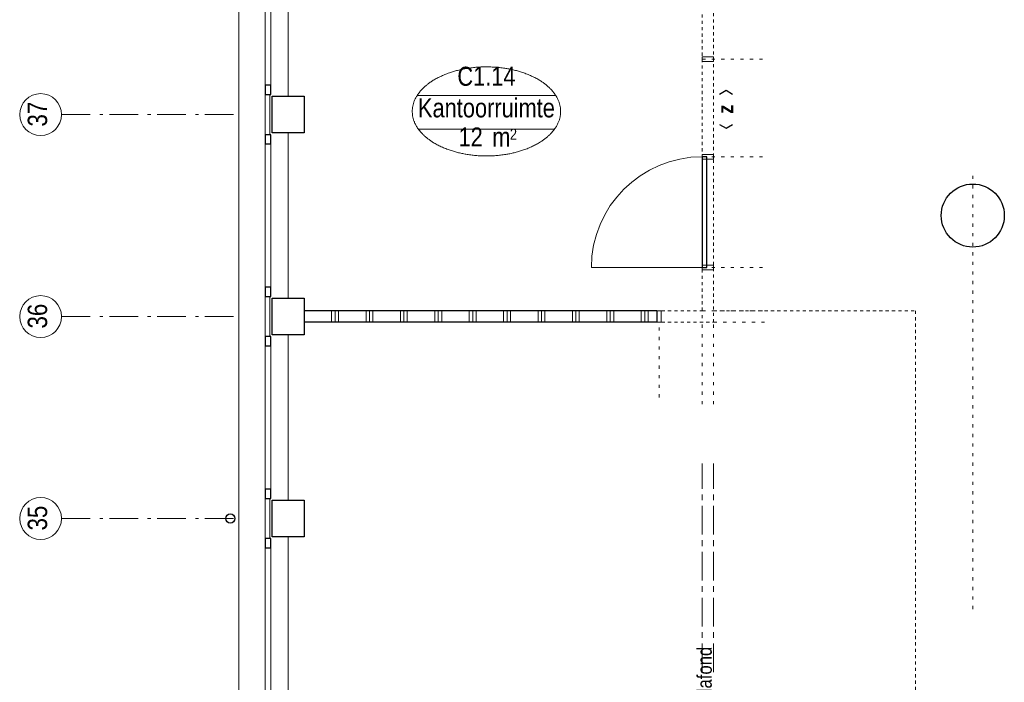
# Model space of a CAD drawing. Header units: millimetres. Extents: x 274611 to 749520, y 175257 to 298905.
# Tile 47 of 251: x 500860 to 509446, y 229555 to 235329. Entities that reach past the tile are written whole.
import ezdxf
from ezdxf.enums import TextEntityAlignment as Align

# ---------------------------------------------------------------- set-up
doc = ezdxf.new("R2010")
doc.units = ezdxf.units.MM
doc.header["$LTSCALE"] = 400
doc.header["$PDMODE"] = 1
doc.header["$PDSIZE"] = 15
for name, pattern in [('STYLE_05', [0.208282, 0.069427, -0.138855]), ('STYLE_06', [1.041641, 0.625, -0.208282, 0.069427, -0.138931]), ('STYLE_19', [1, 0.625, -0.125, 0.125, -0.125]), ('STYLE_21', [0.138889, 0.069444, -0.069444])]:
    doc.linetypes.add(name, pattern=pattern)
for name, color, linetype, lineweight in [('Buitenkozijnen', 140, 'Continuous', 15), ('Interieur-deur', 43, 'Continuous', 9), ('Interieur-scheidingswand-horizontaal', 5, 'Continuous', 25), ('Interieur-systeemwand glas', 140, 'STYLE_21', 15), ('Kozijnmerken', 43, 'Continuous', 9), ('Lijn-stramien', 5, 'STYLE_06', 9), ('mat-beton (ihwg)', 5, 'Continuous', 25), ('None', 7, 'Continuous', 9), ('Ruimtenummers', 5, 'Continuous', 25), ('Tekst', 140, 'Continuous', 15), ('~None', 5, 'Continuous', 9)]:
    doc.layers.add(name, color=color, linetype=linetype, lineweight=lineweight)
doc.styles.add('Abadi MT Condensed Light', font='txt', dxfattribs={"height": 176.388889})
doc.styles.add('Arial Narrow', font='ARIALN.TTF', dxfattribs={"height": 222.25})
doc.styles.add('Arial Narrow (bold)', font='ARIALNB.TTF', dxfattribs={"height": 172.861111})

# ---------------------------------------------------------------- blocks, each defined once
blk = doc.blocks.new('*X268')
at = {"layer": 'None', "lineweight": 9}
for p, q in [((-15900, 14130), (-15900, 14230)), ((-15870, 14130), (-15870, 14230)), ((-15840, 14130), (-15840, 14230)), ((-15600, 14130), (-15600, 14230)), ((-15570, 14130), (-15570, 14230)), ((-15540, 14130), (-15540, 14230)), ((-15300, 14130), (-15300, 14230)), ((-15270, 14130), (-15270, 14230)), ((-15240, 14130), (-15240, 14230)), ((-15000, 14130), (-15000, 14230)), ((-14970, 14130), (-14970, 14230)), ((-14940, 14130), (-14940, 14230)), ((-14700, 14130), (-14700, 14230)), ((-14670, 14130), (-14670, 14230)), ((-14640, 14130), (-14640, 14230)), ((-14400, 14130), (-14400, 14230)), ((-14370, 14130), (-14370, 14230)), ((-14340, 14130), (-14340, 14230)), ((-14100, 14130), (-14100, 14230)), ((-14070, 14130), (-14070, 14230)), ((-14040, 14130), (-14040, 14230)), ((-13800, 14130), (-13800, 14230)), ((-13770, 14130), (-13770, 14230)), ((-13740, 14130), (-13740, 14230)), ((-13500, 14130), (-13500, 14230)), ((-13470, 14130), (-13470, 14230)), ((-13440, 14130), (-13440, 14230)), ((-13200, 14130), (-13200, 14230)), ((-13170, 14130), (-13170, 14230)), ((-13140, 14130), (-13140, 14230))]:
    blk.add_line(p, q, dxfattribs=at)
blk = doc.blocks.new('Kolom O 550')
at = {"layer": 'mat-beton (ihwg)', "lineweight": 25}
blk.add_circle((0, 0), 275, dxfattribs=at)
blk = doc.blocks.new('Gevelpui best 1410 (2D)')
at = {"layer": 'Buitenkozijnen', "lineweight": 15}
for p, q in [((-260, 0), (-260, -1410)), ((-260, 0), (-210, 0)), ((-210, 0), (-210, -1410)), ((-260, -1410), (-210, -1410))]:
    blk.add_line(p, q, dxfattribs=at)
at = {"layer": 'Buitenkozijnen', "color": 92, "lineweight": 25}
for points in [[(-260, 0), (-210, 0), (-210, -80), (-260, -80)], [(-260, -1330), (-210, -1330), (-210, -1410), (-260, -1410)]]:
    blk.add_lwpolyline(points, close=True, dxfattribs=at)
at = {"layer": 'None', "color": 43, "linetype": 'Continuous', "lineweight": 9}
blk.add_line((-410, 15), (-410, -1425), dxfattribs=at)
blk = doc.blocks.new('HWA')
at = {"layer": 'None', "color": 92, "linetype": 'Continuous', "lineweight": 25}
blk.add_circle((0, -74), 40, dxfattribs=at)
blk = doc.blocks.new('Kolom 280x320')
at = {"layer": 'mat-beton (ihwg)', "lineweight": 25}
blk.add_lwpolyline([(-300, 160), (-20, 160), (-20, -160), (-300, -160)], close=True, dxfattribs=at)
at = {"layer": 'None', "color": 92, "linetype": 'Continuous', "lineweight": 5}
blk.add_point((0, 0), dxfattribs=at)
blk = doc.blocks.new('Ruimtenummer UV 50')
at = {"layer": 'Ruimtenummers', "color": 8, "lineweight": 5}
for p, q in [((602.2, 156.5), (-602.3, 156.5)), ((594.7, -137.5), (-594.8, -137.5))]:
    blk.add_line(p, q, dxfattribs=at)
blk.add_open_spline([(-323.4, 353.8), (-173.3, 405.8), (173.3, 405.8), (323.4, 353.8), (473.5, 301.8), (560.1, 211.8), (646.8, 121.7), (646.8, 17.7), (646.8, -86.3), (560.1, -176.3), (473.5, -266.4), (323.4, -318.4), (173.3, -370.4), (-173.3, -370.4), (-323.4, -318.4), (-473.5, -266.4), (-560.2, -176.3), (-646.8, -86.3), (-646.8, 17.7), (-646.8, 121.7), (-560.2, 211.8), (-473.5, 301.8), (-323.4, 353.8)], degree=2, knots=[0, 0, 0, 0.09962, 0.19924, 0.19924, 0.283607, 0.283607, 0.349619, 0.349619, 0.415638, 0.415638, 0.5, 0.5, 0.59962, 0.69924, 0.69924, 0.783607, 0.783607, 0.849619, 0.849619, 0.915638, 0.915638, 1, 1, 1], dxfattribs=at)
at = {"layer": 'Ruimtenummers', "attachment_point": 2, "style": 'Arial Narrow'}
for s, insert, char_height in [(' m', (103.6, -122.2), 165.95), (' 2', (220.1, -132.8), 96.8)]:
    blk.add_mtext(s, dxfattribs=dict(at, insert=insert, char_height=char_height))
at = {"layer": 'Ruimtenummers', "style": 'Arial Narrow'}
for tag, p in [('Nummer', (0, 406.9)), ('Naam', (0, 131.7)), ('Oppervlak', (-137.9, -122.2))]:
    blk.add_attdef(tag, text='', height=165.9, dxfattribs=at).set_placement(p, align=Align.TOP_CENTER)
blk = doc.blocks.new('Kozijnmerk 50')
at = {"layer": 'Kozijnmerken', "color": 92, "linetype": 'Continuous', "lineweight": 25}
for points in [[(-132.2, 50.6), (-164.8, -5.8), (-132.2, -62.1)], [(132.2, 50.6), (164.8, -5.8), (132.2, -62.1)]]:
    blk.add_lwpolyline(points, dxfattribs=at)
at = {"layer": 'None', "color": 43, "style": 'Arial Narrow (bold)'}
blk.add_attdef('merk', text='', height=138.3, dxfattribs=at).set_placement((0, 0), align=Align.MIDDLE_CENTER)
blk = doc.blocks.new('*U1495')
at = {"layer": 'Lijn-stramien', "color": 8, "linetype": 'STYLE_05', "lineweight": 5}
for p, q in [((-12668.9, 13415), (-12668.9, 14230)), ((-13044.9, 13475), (-13044.9, 14130.5)), ((-12568.9, 13415), (-12568.9, 14130))]:
    blk.add_line(p, q, dxfattribs=at)
blk = doc.blocks.new('*U1571')
at = {"layer": '~None', "color": 140, "linetype": 'STYLE_19', "lineweight": 15}
for p, q in [((-12668.9, 11080), (-12668.9, 12900)), ((-12568.9, 11080), (-12568.9, 12900))]:
    blk.add_line(p, q, dxfattribs=at)
blk = doc.blocks.new('*U1572')
at = {"layer": 'Lijn-stramien', "color": 8, "linetype": 'STYLE_05', "lineweight": 5}
blk.add_line((-10308.9, 11630), (-10308.9, 15430), dxfattribs=at)
at = {"layer": 'None', "color": 7}
blk.add_blockref('*U1571', (0, 0), dxfattribs=at)
at = {"layer": 'Tekst', "color": 43, "insert": (-12712.3, 9717.2), "char_height": 127, "attachment_point": 1, "rotation": 90, "style": 'Abadi MT Condensed Light'}
blk.add_mtext('drukschot boven plafond', dxfattribs=at)
blk = doc.blocks.new('*U1595')
at = {"layer": 'Interieur-systeemwand glas', "color": 43, "linetype": 'Continuous', "lineweight": 9}
blk.add_lwpolyline([(-12668.9, 16443.5), (-12568.9, 16443.5), (-12568.9, 16403.5), (-12668.9, 16403.5)], close=True, dxfattribs=at)
at = {"layer": 'Interieur-systeemwand glas', "color": 43, "linetype": 'Continuous', "lineweight": 15}
for p in [(-12668.9, 17274.5), (-12668.9, 16423.5)]:
    blk.add_point(p, dxfattribs=at)
at = {"layer": 'Lijn-stramien', "color": 8, "linetype": 'STYLE_05', "lineweight": 5}
for p, q in [((-12668.9, 17274.5), (-12092.9, 17274.5)), ((-12668.9, 16423.5), (-12092.9, 16423.5))]:
    blk.add_line(p, q, dxfattribs=at)
blk = doc.blocks.new('*U1608')
at = {"layer": 'Interieur-deur', "color": 140, "linetype": 'Continuous', "lineweight": 15}
blk.add_line((-13632.7, 14606.5), (-12668.9, 14606.5), dxfattribs=at)
at = {"layer": 'Interieur-deur', "color": 92, "linetype": 'Continuous', "lineweight": 25}
blk.add_lwpolyline([(-12668.9, 15572.5), (-12668.9, 14606.5), (-12628.9, 14606.5), (-12628.9, 15572.5)], close=True, dxfattribs=at)
at = {"layer": 'Interieur-deur', "color": 140, "linetype": 'Continuous', "lineweight": 15}
blk.add_arc((-12668.9, 14606.5), 966, 90, 180, dxfattribs=at)
at = {"layer": 'Interieur-systeemwand glas', "color": 43, "linetype": 'Continuous', "lineweight": 9}
for points in [[(-12668.9, 15592.5), (-12668.9, 15552.5), (-12568.9, 15552.5), (-12568.9, 15592.5)], [(-12668.9, 14626.5), (-12668.9, 14586.5), (-12568.9, 14586.5), (-12568.9, 14626.5)]]:
    blk.add_lwpolyline(points, close=True, dxfattribs=at)
at = {"layer": 'Lijn-stramien', "color": 8, "linetype": 'STYLE_05', "lineweight": 5}
for p, q in [((-12668.9, 15572.5), (-12092.9, 15572.5)), ((-12668.9, 14606.5), (-12092.9, 14606.5))]:
    blk.add_line(p, q, dxfattribs=at)
at = {"layer": 'None', "linetype": 'Continuous', "lineweight": 5}
for p in [(-12668.9, 15572.5), (-12668.9, 14606.5)]:
    blk.add_point(p, dxfattribs=at)
blk = doc.blocks.new('*U1611')
at = {"layer": 'Interieur-systeemwand glas', "color": 43, "linetype": 'Continuous', "lineweight": 9}
for points in [[(-12668.9, 14626.5), (-12568.9, 14626.5), (-12568.9, 14586.5), (-12668.9, 14586.5)], [(-13064.9, 14130.5), (-13064.9, 14230.5), (-13024.9, 14230.5), (-13024.9, 14130.5)]]:
    blk.add_lwpolyline(points, close=True, dxfattribs=at)
at = {"layer": 'Interieur-systeemwand glas', "color": 43, "linetype": 'Continuous', "lineweight": 15}
for p in [(-12668.9, 14606.5), (-12668.9, 14606.5), (-13044.9, 14130.5)]:
    blk.add_point(p, dxfattribs=at)
at = {"layer": 'Lijn-stramien', "color": 8, "linetype": 'STYLE_05', "lineweight": 5}
for p, q in [((-12668.9, 14606.5), (-12112.9, 14606.5)), ((-12668.9, 14230.5), (-12112.9, 14230.5)), ((-12568.9, 14130.5), (-12112.9, 14130.5))]:
    blk.add_line(p, q, dxfattribs=at)
at = {"layer": 'None', "linetype": 'Continuous', "lineweight": 5}
blk.add_point((-13064.9, 14180.5), dxfattribs=at)
blk = doc.blocks.new('*U1613')
at = {"layer": 'Interieur-systeemwand glas', "color": 43, "linetype": 'Continuous', "lineweight": 9}
blk.add_lwpolyline([(-12668.9, 15592.5), (-12568.9, 15592.5), (-12568.9, 15552.5), (-12668.9, 15552.5)], close=True, dxfattribs=at)
at = {"layer": 'Interieur-systeemwand glas', "color": 43, "linetype": 'Continuous', "lineweight": 15}
for p in [(-12668.9, 16423.5), (-12668.9, 15572.5)]:
    blk.add_point(p, dxfattribs=at)
at = {"layer": 'Lijn-stramien', "color": 8, "linetype": 'STYLE_05', "lineweight": 5}
for p, q in [((-12668.9, 16423.5), (-12092.9, 16423.5)), ((-12668.9, 15572.5), (-12092.9, 15572.5))]:
    blk.add_line(p, q, dxfattribs=at)
blk = doc.blocks.new('*U1650')
at = {"layer": 'Interieur-scheidingswand-horizontaal', "color": 7}
for name in ['*U1595', '*U1613', '*U1608']:
    blk.add_blockref(name, (0, 0), dxfattribs=at)
at = {"layer": 'None', "color": 7}
blk.add_blockref('*U1611', (0, 0), dxfattribs=at)

msp = doc.modelspace()

# ---------------------------------------------------------------- linework, layer by layer
at = {"layer": 'Buitenkozijnen', "color": 43, "lineweight": 9, "flags": 128}
msp.add_lwpolyline([(503001.24035, 247417.18879), (502771.28099, 247417.18879), (502771.28099, 227637.18879), (502791.28099, 227637.18879)], dxfattribs=at)
at = {"layer": 'Buitenkozijnen', "lineweight": 15}
for points in [[(503001.24035, 234677.18879), (503041.28099, 234677.18879), (503041.28099, 234327.18879), (503001.24035, 234327.18879)], [(503001.24035, 232917.18879), (503041.28099, 232917.18879), (503041.28099, 232567.18879), (503001.24035, 232567.18879)], [(503001.24035, 231157.18879), (503041.28099, 231157.18879), (503041.28099, 230807.18879), (503001.24035, 230807.18879)]]:
    msp.add_lwpolyline(points, close=True, dxfattribs=at)
at = {"layer": 'Interieur-scheidingswand-horizontaal', "lineweight": 25}
for p, q in [((503341.28099, 232792.18879), (503341.28099, 232692.18879)), ((506415.28099, 232792.18879), (503341.28099, 232792.18879)), ((506415.28099, 232792.18879), (506415.28099, 232692.18879)), ((506415.28099, 232692.18879), (503341.28099, 232692.18879))]:
    msp.add_line(p, q, dxfattribs=at)
at = {"layer": 'Interieur-systeemwand glas', "lineweight": 15}
for p, q in [((506911.28099, 232692.18879), (506911.28099, 251062.18879)), ((506811.28099, 232792.18879), (506811.28099, 236212.18879)), ((506402.28099, 232792.18879), (506811.28099, 232792.18879)), ((506402.28099, 232692.18879), (506911.28099, 232692.18879))]:
    msp.add_line(p, q, dxfattribs=at)
at = {"layer": 'Interieur-systeemwand glas', "color": 8, "lineweight": 5}
msp.add_lwpolyline([(506911.28099, 232792.18879), (508671.28099, 232792.18879), (508671.28099, 228767.18879)], dxfattribs=at)
at = {"layer": 'None', "color": 7, "linetype": 'STYLE_06', "lineweight": 9}
for p, q in [((501225.10426, 234502.18879), (502725.10426, 234502.18879)), ((501225.10426, 232742.18879), (502725.10426, 232742.18879)), ((501225.10426, 230982.18879), (502725.10426, 230982.18879))]:
    msp.add_line(p, q, dxfattribs=at)
at = {"layer": 'None', "color": 43, "linetype": 'Continuous', "lineweight": 9}
for centre in [(501042.49784, 234502.18879), (501042.49784, 232742.18879), (501042.49784, 230982.18879)]:
    msp.add_circle(centre, 182.60642, dxfattribs=at)

# ---------------------------------------------------------------- block references
at = {"layer": 'Buitenkozijnen', "color": 7, "xscale": -1}
for p in [(502791.28099, 236087.18879), (502791.28099, 234327.18879), (502791.28099, 232567.18879), (502791.28099, 230807.18879)]:
    msp.add_blockref('Gevelpui best 1410 (2D)', p, dxfattribs=at)
at = {"layer": 'Interieur-scheidingswand-horizontaal'}
msp.add_blockref('*X268', (519480.22162, 218562.18879), dxfattribs=at)
at = {"layer": 'Kozijnmerken', "color": 7, "rotation": 90}
msp.add_blockref('Kozijnmerk 50', (507014.2065, 234548.92963), dxfattribs=at).add_auto_attribs({'merk': 'z'})
at = {"layer": 'mat-beton (ihwg)', "color": 7, "rotation": 180}
for p in [(503041.28099, 234502.18879), (503041.28099, 232742.18879), (503041.28099, 230982.18879)]:
    msp.add_blockref('Kolom 280x320', p, dxfattribs=at)
at = {"layer": 'mat-beton (ihwg)', "color": 7}
msp.add_blockref('Kolom O 550', (509171.28099, 233622.18879), dxfattribs=at)
at = {"layer": 'None', "color": 7}
for name in ['*U1650', '*U1572', '*U1495']:
    msp.add_blockref(name, (519480.22162, 218562.18879), dxfattribs=at)
at = {"layer": 'None', "color": 7, "rotation": 270}
msp.add_blockref('HWA', (502771.28099, 230982.18879), dxfattribs=at)
at = {"layer": 'Ruimtenummers'}
msp.add_blockref('Ruimtenummer UV 50', (504930.22162, 234512.18879), dxfattribs=at).add_auto_attribs({'Nummer': 'C1.14', 'Naam': 'Kantoorruimte', 'Oppervlak': '12'})

# ---------------------------------------------------------------- texts
at = {"layer": 'None', "color": 8, "char_height": 169.333333, "attachment_point": 1, "rotation": 90, "style": 'Arial Narrow'}
for s, insert in [('37', (500929.74026, 234398.18648)), ('36', (500929.74026, 232638.18648)), ('35', (500929.74026, 230878.18648))]:
    msp.add_mtext(s, dxfattribs=dict(at, insert=insert))

doc.saveas('drawing.dxf')
